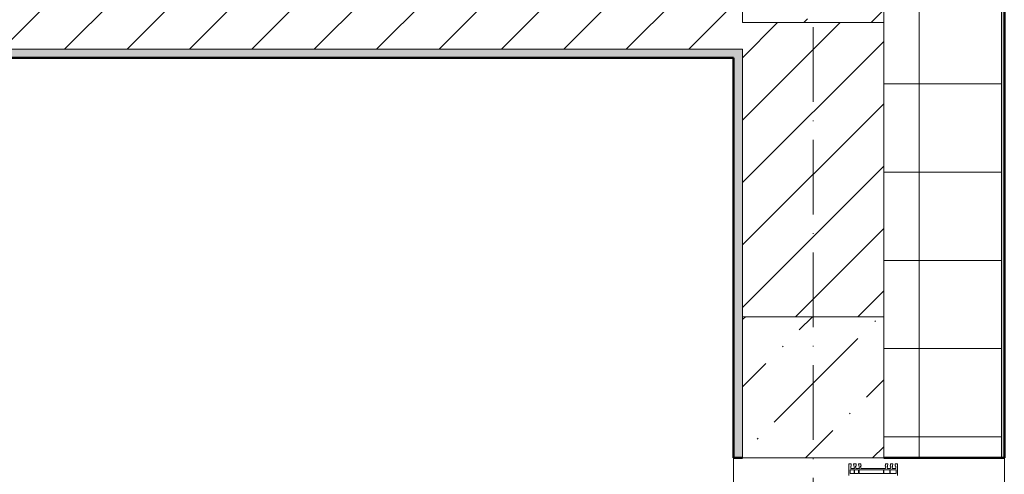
# Model space of a CAD drawing. Header units: millimetres. Extents: x -175722 to -110961, y 52375 to 104640.
# Tile 102 of 146: x -154604 to -154436, y 79848 to 79926. Entities that reach past the tile are written whole.
import ezdxf

# ---------------------------------------------------------------- set-up
doc = ezdxf.new("R2010")
doc.units = ezdxf.units.MM
doc.linetypes.add('Linia siatki', pattern=[19.05, 12.7, -3.175, 0, -3.175])
for name, color, linetype, lineweight in [('A-DETL-GENF', 92, 'Continuous', 5), ('A-GLAZ', 151, 'Continuous', 5), ('A-WALL', 113, 'Continuous', 5), ('A-WALL-PATT', 111, 'Continuous', 50), ('I-WALL', 2, 'Continuous', 5), ('S-COLS', 52, 'Continuous', 5), ('S-GRID', 1, 'Continuous', 5)]:
    doc.layers.add(name, color=color, linetype=linetype, lineweight=lineweight)
pattern_1 = [(37.5, (-124135.7194, 82209.6026), (-0.2031655, 6.2155416), [0.1676, -4.7356, 0.1676, -5.3162, -5.2419]), (37.5, (-124135.7194, 82209.6026), (-0.2031655, 6.2155416), [-10.3871, 0.1676, -5.0743]), (7.5, (-124135.719, 82209.603), (5.7089758, 9.103654), [0.1676, -2.4775, 0.1676, -4.2517, -1.6935]), (7.5, (-124135.719, 82209.603), (5.7089758, 9.103654), [-7.0645, 0.1676, -1.5259]), (327.5, (-124139.687, 82209.6026), (10.0456335, 0.0182419), [0.1676, -1.4453, 0.1676, -5.6388, -7.5806]), (327.5, (-124139.687, 82209.6026), (10.0456335, 0.0182419), [-7.4193, 0.1676, -7.413]), (317.5, (-124139.687, 82209.603), (9.697195, 2.831187), [0.1676, -0.6388, 0.1676, -3.6388, -4.3548]), (317.5, (-124139.687, 82209.603), (9.697195, 2.831187), [-4.6129, 0.1676, -4.1872])]
pattern_2 = [(45, (-124135.7194, 82209.603), (-5.3033009, 5.3033009), [])]

# ---------------------------------------------------------------- blocks, each defined once
blk = doc.blocks.new('Windows_Gealan_S9000_One-Piece-Window-Turn-Tilt - Windows_Gealan_S9000_One-Piece-Window-Turn-Tilt-2443781-PARTER')
at = {"layer": 'A-DETL-GENF'}
for p, q in [((-750, 48.4), (-770, 48.4)), ((-770, 48.4), (-770, 44.4)), ((-770, 44.4), (-766, 44.4)), ((-762, 39.1), (-770, 40.6)), ((-770, 40.6), (-770, 37.6)), ((-769, 36.4), (-766, 35.9)), ((-766, 44.4), (-766, 45.4)), ((-766, 45.4), (-762, 45.4)), ((-766, 35.9), (-766, 37.3)), ((-766, 37.3), (-762, 36.6)), ((-762, 45.4), (-762, 39.1)), ((-762, 36.6), (-762, 30.6)), ((-753.4, 46.1), (-759.7, 46.1)), ((-759.7, 46.1), (-759.7, 36.1)), ((-759.7, 36.1), (-753.4, 36.1)), ((-753.4, 35.3), (-759.7, 35.3)), ((-759.7, 35.3), (-759.7, 25.3)), ((-753.4, 36.1), (-753.4, 46.1)), ((-753.4, 25.3), (-753.4, 35.3)), ((-762, 30.6), (-770, 32.1)), ((-770, 32.1), (-770, 29.1)), ((-769, 27.9), (-766, 27.4)), ((-766, 27.4), (-766, 28.8)), ((-766, 28.8), (-762.8, 28.2)), ((-762, 27.3), (-762, -13.1)), ((-759.7, 25.3), (-753.4, 25.3)), ((-759.7, 24.5), (-753.4, 24.5)), ((-759.7, -16.5), (-759.7, 24.5)), ((-759.7, 24.5), (-753.4, 24.5)), ((-753.4, 24.5), (-753.4, -16.5)), ((-753.4, 24.5), (-753.4, -16.5)), ((-770, -14.9), (-770, -17.8)), ((-770, -17.8), (-762, -16.4)), ((-766, -13.1), (-769, -13.7)), ((-766, -14.6), (-766, -13.1)), ((-762.8, -14), (-766, -14.6)), ((-762, -16.4), (-762, -22.4)), ((-753.4, -16.5), (-759.7, -16.5)), ((-766, -21.6), (-770, -21.6)), ((-770, -21.6), (-770, -26.3)), ((-770, -26.3), (-762, -24.9)), ((-766, -30.1), (-770, -30.1)), ((-770, -30.1), (-770, -34.1)), ((-766, -23.1), (-766, -21.6)), ((-762, -22.4), (-766, -23.1)), ((-766, -31.1), (-766, -30.1)), ((-762, -31.1), (-766, -31.1)), ((-762, -24.9), (-762, -31.1)), ((-759.7, -17.7), (-753.4, -17.7)), ((-759.7, -24.4), (-759.7, -17.7)), ((-753.4, -24.4), (-759.7, -24.4)), ((-759.7, -25.2), (-753.4, -25.2)), ((-759.7, -31.8), (-759.7, -25.2)), ((-753.4, -31.8), (-759.7, -31.8)), ((-753.4, -17.7), (-753.4, -24.4)), ((-753.4, -25.2), (-753.4, -31.8)), ((-770, -34.1), (-750, -34.1))]:
    blk.add_line(p, q, dxfattribs=at)
for centre, radius, start, end in [((-768.8, 37.6), 1.25, 180, 260), ((-768.8, 29.1), 1.25, 180, 260), ((-763, 27.3), 1, 0, 80), ((-768.8, -14.9), 1.25, 100, 180), ((-763, -13.1), 0.959, 280, 360)]:
    blk.add_arc(centre, radius, start, end, dxfattribs=at)
at = {"layer": 'A-GLAZ'}
for p, q in [((780, 230), (-780, 230)), ((-780, -230), (780, -230))]:
    blk.add_line(p, q, dxfattribs=at)
blk = doc.blocks.new('SŁUP ŻELBETOWY O PRZEKROJU PROSTOKĄTNYM - 24x24-V11-PARTER')
at = {"layer": 'S-COLS'}
h = blk.add_hatch(dxfattribs=at)
h.set_pattern_fill('FP_21', color=1, style=0, pattern_type=2)
h.set_pattern_definition([(45, (261844.35, -29196.44), (42.768647, 156.8179), [201.613, -40.323, 1.676, -38.646])])
h.paths.add_polyline_path([(120, -120), (120, 120), (-120, 120), (-120, -120)])
at = {"layer": 'S-COLS', "color": 10, "lineweight": 18}
for p, q in [((120, 120), (-120, 120)), ((-120, 120), (-120, -120)), ((120, -120), (120, 120)), ((-120, -120), (120, -120))]:
    blk.add_line(p, q, dxfattribs=at)
blk = doc.blocks.new('SŁUP ŻELBETOWY O PRZEKROJU PROSTOKĄTNYM - 24x24-V12-PARTER')
at = {"layer": 'S-COLS'}
h = blk.add_hatch(dxfattribs=at)
h.set_pattern_fill('FP_22', color=1, style=0, pattern_type=2)
h.set_pattern_definition([(45, (261844.35, -28456.44), (42.768647, 156.8179), [201.613, -40.323, 1.676, -38.646])])
h.paths.add_polyline_path([(120, -120), (120, 120), (-120, 120), (-120, -120)])
at = {"layer": 'S-COLS', "color": 10, "lineweight": 18}
for p, q in [((120, 120), (-120, 120)), ((-120, 120), (-120, -120)), ((120, -120), (120, 120)), ((-120, -120), (120, -120))]:
    blk.add_line(p, q, dxfattribs=at)
blk = doc.blocks.new('1')
at = {"layer": 'A-WALL-PATT', "lineweight": 5}
h = blk.add_hatch(dxfattribs=at)
h.set_pattern_fill('FP_1', color=256, scale=0.1, style=0, pattern_type=2)
h.set_pattern_definition(pattern_1)
h.paths.add_polyline_path([(-150288.15, 84717.75), (-150287.65, 84717.75), (-150287.65, 84887.25), (-150288.15, 84887.25), (-150288.15, 84737.75)])
h.paths.add_polyline_path([(-150287.65, 85043.25), (-150287.65, 85141.25), (-150288.15, 85141.25), (-150288.15, 85043.25)])
h.paths.add_polyline_path([(-150287.65, 85297.25), (-150287.65, 85395.25), (-150288.15, 85395.25), (-150288.15, 85297.25)])
h.paths.add_polyline_path([(-150288.15, 85551.25), (-150287.65, 85551.25), (-150287.65, 85649.25), (-150288.15, 85649.25)])
h.paths.add_polyline_path([(-150287.65, 85805.25), (-150287.65, 85903.25), (-150288.15, 85903.25), (-150288.15, 85805.25)])
h.paths.add_polyline_path([(-150288.15, 86059.25), (-150287.65, 86059.25), (-150287.65, 86509.25), (-150288.15, 86509.25), (-150288.15, 86508.75)])
h = blk.add_hatch(dxfattribs=at)
h.set_pattern_fill('FP_2', color=256, scale=0.1, style=0, pattern_type=2)
h.set_pattern_definition([(0, (-124135.72, 82209.603), (0, 15), []), (90, (-124135.72, 82209.603), (-15, 9e-16), [])])
h.paths.add_polyline_path([(-150288.15, 84737.75), (-150288.15, 84887.25), (-150308.15, 84887.25), (-150308.15, 84737.75), (-150301, 84737.75)])
h.paths.add_polyline_path([(-150308.15, 85043.25), (-150288.15, 85043.25), (-150288.15, 85141.25), (-150308.15, 85141.25), (-150308.15, 85067.25)])
h.paths.add_polyline_path([(-150301, 85297.25), (-150288.15, 85297.25), (-150288.15, 85395.25), (-150308.15, 85395.25), (-150308.15, 85297.25)])
h.paths.add_polyline_path([(-150308.15, 85551.25), (-150288.15, 85551.25), (-150288.15, 85649.25), (-150308.15, 85649.25), (-150308.15, 85567.1)])
h.paths.add_polyline_path([(-150308.15, 85805.25), (-150288.15, 85805.25), (-150288.15, 85903.25), (-150308.15, 85903.25), (-150308.15, 85900.34)])
h.paths.add_polyline_path([(-150288.15, 86059.25), (-150288.15, 86508.75), (-150308.15, 86508.75), (-150308.15, 86059.25), (-150301, 86059.25)])
h = blk.add_hatch(dxfattribs=at)
h.set_pattern_fill('FP_1', color=256, scale=0.1, style=0, pattern_type=2)
h.set_pattern_definition(pattern_1)
h.paths.add_polyline_path([(-150332.15, 84763.25), (-150332.15, 84887.25), (-150333.65, 84887.25), (-150333.65, 84763.25)])
h.paths.add_polyline_path([(-150333.65, 85043.25), (-150332.15, 85043.25), (-150332.15, 85112.75), (-150333.65, 85112.75), (-150333.65, 85067.25)])
h.paths.add_polyline_path([(-150332.15, 85121.75), (-150332.15, 85141.25), (-150333.65, 85141.25), (-150333.65, 85121.75)])
h.paths.add_polyline_path([(-150333.65, 85297.25), (-150332.15, 85297.25), (-150332.15, 85395.25), (-150333.65, 85395.25)])
h.paths.add_polyline_path([(-150333.65, 85551.25), (-150332.15, 85551.25), (-150332.15, 85560.75), (-150333.65, 85560.75), (-150333.65, 85559.25)])
h.paths.add_polyline_path([(-150333.65, 85569.75), (-150332.15, 85569.75), (-150332.15, 85649.25), (-150333.65, 85649.25), (-150333.65, 85571.25)])
h.paths.add_polyline_path([(-150332.15, 85805.25), (-150332.15, 85843.25), (-150333.65, 85843.25), (-150333.65, 85805.25)])
h.paths.add_polyline_path([(-150332.15, 85854.75), (-150332.15, 85903.25), (-150333.65, 85903.25), (-150333.65, 85854.75)])
h.paths.add_polyline_path([(-150332.15, 86059.25), (-150332.15, 86126.25), (-150333.65, 86126.25), (-150333.65, 86059.25)])
h.paths.add_polyline_path([(-150332.15, 86153.25), (-150332.15, 86464.75), (-150333.65, 86464.75), (-150333.65, 86153.25)])
h = blk.add_hatch(dxfattribs=at)
h.set_pattern_fill('FP_3', color=256, scale=0.1, style=0, pattern_type=2)
h.set_pattern_definition(pattern_2)
h.paths.add_polyline_path([(-150332.15, 84761.75), (-150308.15, 84761.75), (-150308.15, 84863.25), (-150332.15, 84863.25), (-150332.15, 84763.25)])
h.paths.add_polyline_path([(-150316.44, 85067.25), (-150308.15, 85067.25), (-150308.15, 85117.25), (-150332.15, 85117.25), (-150332.15, 85067.25)])
h.paths.add_polyline_path([(-150308.15, 85297.25), (-150308.15, 85395.25), (-150332.15, 85395.25), (-150332.15, 85297.25)])
h.paths.add_polyline_path([(-150308.15, 85575.25), (-150308.15, 85625.25), (-150332.15, 85625.25), (-150332.15, 85575.25), (-150330.49, 85575.25)])
h.paths.add_polyline_path([(-150308.15, 85805.25), (-150308.15, 85903.25), (-150332.15, 85903.25), (-150332.15, 85805.25)])
h.paths.add_polyline_path([(-150316.39, 86082.75), (-150308.15, 86082.75), (-150308.15, 86464.75), (-150332.15, 86464.75), (-150332.15, 86082.75), (-150316.57, 86082.75)])
h = blk.add_hatch(dxfattribs=at)
h.set_pattern_fill('FP_3', color=256, scale=0.1, style=0, pattern_type=2)
h.set_pattern_definition(pattern_2)
h.paths.add_polyline_path([(-150332.15, 85112.75), (-150332.15, 85121.75), (-150773.15, 85121.75), (-150773.15, 85112.75), (-150333.65, 85112.75)])
h = blk.add_hatch(dxfattribs=at)
h.set_pattern_fill('FP_1', color=256, scale=0.1, style=0, pattern_type=2)
h.set_pattern_definition(pattern_1)
h.paths.add_polyline_path([(-150333.65, 85111.25), (-150333.65, 85112.75), (-150771.65, 85112.75), (-150771.65, 85111.25), (-150424.53, 85111.25)])
at = {"layer": 'A-WALL'}
for p, q in [((-150288.15, 85043.25), (-150288.15, 85141.25)), ((-150308.15, 85067.25), (-150308.15, 85117.25)), ((-150773.15, 85112.75), (-150332.15, 85112.75)), ((-150332.15, 85067.25), (-150332.15, 85112.75))]:
    blk.add_line(p, q, dxfattribs=at)
at = {"layer": 'A-WALL', "lineweight": 50}
for p, q in [((-150287.65, 85043.25), (-150287.65, 85141.25)), ((-150333.65, 85111.25), (-150333.65, 85043.25)), ((-150333.65, 85043.25), (-150332.15, 85043.25)), ((-150308.15, 85043.25), (-150287.65, 85043.25))]:
    blk.add_line(p, q, dxfattribs=at)
at = {"layer": 'I-WALL', "lineweight": 50}
blk.add_line((-150771.65, 85111.25), (-150333.65, 85111.25), dxfattribs=at)
at = {"layer": 'S-GRID', "linetype": 'Linia siatki'}
blk.add_line((-150320.15, 84663.31), (-150320.15, 86612.42), dxfattribs=at)
at = {"layer": 'A-DETL-GENF', "xscale": 0.1, "yscale": 0.1, "zscale": 0.1, "rotation": 270}
blk.add_blockref('Windows_Gealan_S9000_One-Piece-Window-Turn-Tilt - Windows_Gealan_S9000_One-Piece-Window-Turn-Tilt-2443781-PARTER', (-150310.65, 84965.25), dxfattribs=at)
at = {"layer": 'S-COLS', "color": 10, "lineweight": 18, "xscale": 0.1, "yscale": 0.1, "zscale": 0.1}
for name, p in [('SŁUP ŻELBETOWY O PRZEKROJU PROSTOKĄTNYM - 24x24-V11-PARTER', (-150320.15, 85129.25)), ('SŁUP ŻELBETOWY O PRZEKROJU PROSTOKĄTNYM - 24x24-V12-PARTER', (-150320.15, 85055.25))]:
    blk.add_blockref(name, p, dxfattribs=at)

msp = doc.modelspace()

# ---------------------------------------------------------------- block references
msp.add_blockref('1', (-4148.58187, -5192.22609))

doc.saveas('drawing.dxf')
